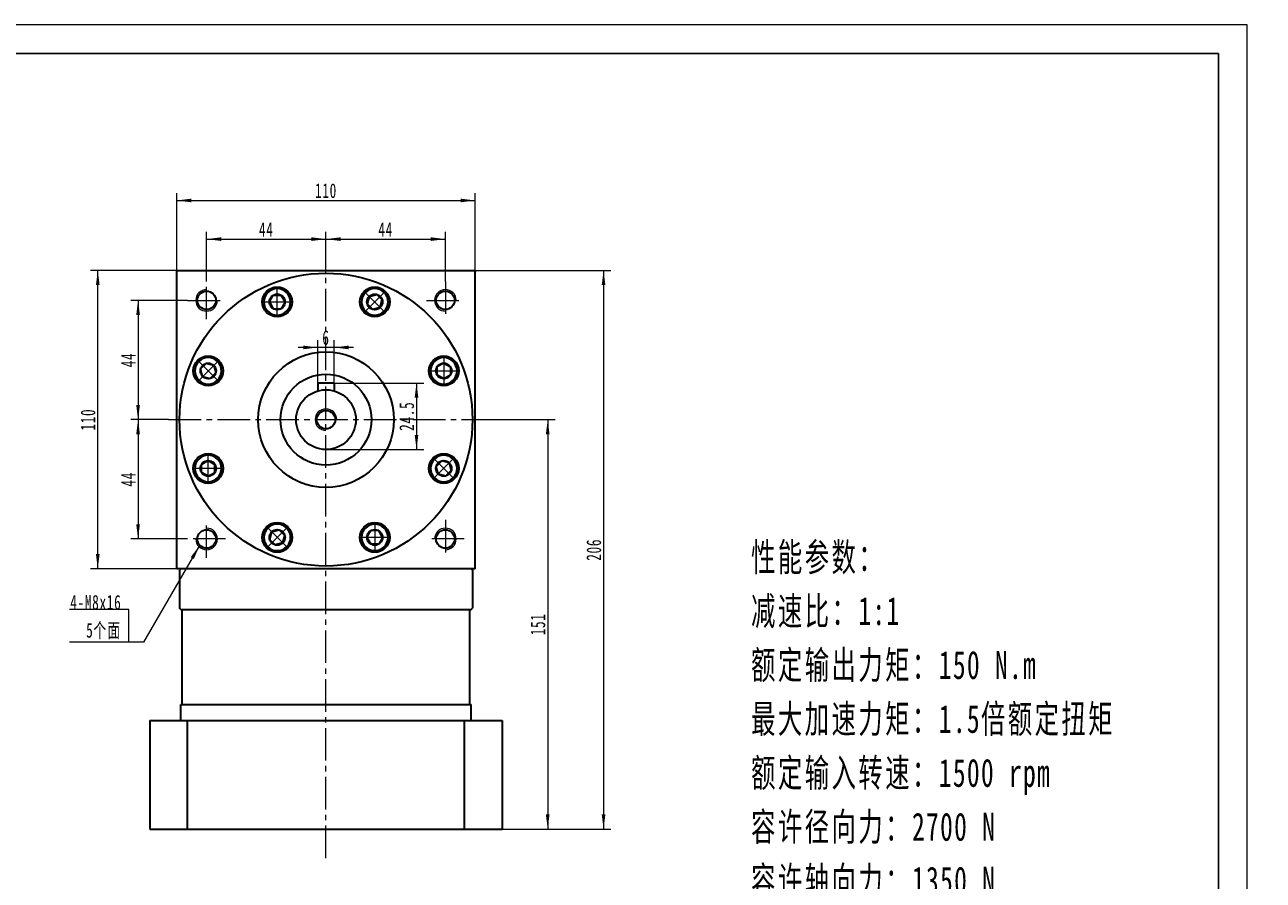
# Model space of a CAD drawing. Header units: millimetres. Extents: x -69 to 829, y -31 to 607.
# Tile 4 of 4: x 373 to 829, y 284 to 600. Entities that reach past the tile are written whole.
import ezdxf

# ---------------------------------------------------------------- set-up
doc = ezdxf.new("R2010")
doc.units = ezdxf.units.MM
doc.set_wipeout_variables(frame=1)
doc.linetypes.add('点画线', pattern=[18, 12, -2, 2, -2])
doc.layers.get('0').update_dxf_attribs({"lineweight": 35})
for name, color, linetype, lineweight in [('中心线层', 1, '点画线', 18), ('图框_外框线', 7, 'Continuous', 18), ('尺寸线层', 3, 'Continuous', 18), ('粗实线层', 7, 'Continuous', 35)]:
    doc.layers.add(name, color=color, linetype=linetype, lineweight=lineweight)
doc.styles.add('标准', font='txt', dxfattribs={"width": 0.667})
doc.dimstyles.new('a4-1-1', dxfattribs={"dimtxt": 3, "dimasz": 3, "dimexe": 1.5, "dimexo": 0, "dimgap": 0.5, "dimtad": 1, "dimdec": 3, "dimdsep": 46, "dimtxsty": '标准', "dimblk": '_CAXARROW', "dimcen": 0, "dimdle": 4, "dimazin": 2, "dimtfac": 0.707107, "dimtdec": 3, "dimtix": 1, "dimtmove": 2, "dimatfit": 3, "dimfxl": 1, "dimfrac": 2, "dimtolj": 1, "dimtzin": 0, "dimarcsym": 1})

# ---------------------------------------------------------------- blocks, each defined once
blk = doc.blocks.new('*X16')
at = {"layer": '尺寸线层', "linetype": 'Continuous', "transparency": 16777216}
for points in [[(428.87, 534.79), (434.27, 535.46), (434.27, 534.11)], [(538.87, 534.79), (533.47, 535.46), (533.47, 534.11)]]:
    blk.add_hatch(color=0, dxfattribs=at).paths.add_polyline_path(points, flags=0)
at = {"layer": '尺寸线层', "color": 0, "linetype": 'Continuous', "transparency": 16777216}
for p, q in [((428.87, 508.96), (428.87, 537.49)), ((428.87, 534.79), (538.87, 534.79)), ((538.87, 508.96), (538.87, 537.49))]:
    blk.add_line(p, q, dxfattribs=at)
at = {"layer": '尺寸线层', "color": 0, "transparency": 16777216, "insert": (483.87, 538.37), "char_height": 5.4, "width": 14.3527, "attachment_point": 5, "line_spacing_factor": 1.15057, "style": '标准'}
blk.add_mtext('\\T1.1;110', dxfattribs=at)
blk = doc.blocks.new('_CAXARROW')
blk.add_hatch(color=0).paths.add_polyline_path([(0, 0), (-1, 0.125), (-1, -0.125)], flags=0)
blk = doc.blocks.new('*X17')
at = {"layer": '尺寸线层', "linetype": 'Continuous', "transparency": 16777216}
for points in [[(399.74, 508.96), (399.07, 503.56), (400.42, 503.56)], [(399.74, 398.96), (399.07, 404.36), (400.42, 404.36)]]:
    blk.add_hatch(color=0, dxfattribs=at).paths.add_polyline_path(points, flags=0)
at = {"layer": '尺寸线层', "color": 0, "linetype": 'Continuous', "transparency": 16777216}
for p, q in [((428.87, 508.96), (397.04, 508.96)), ((399.74, 398.96), (399.74, 508.96)), ((428.87, 398.96), (397.04, 398.96))]:
    blk.add_line(p, q, dxfattribs=at)
at = {"layer": '尺寸线层', "color": 0, "transparency": 16777216, "insert": (396.16, 453.96), "char_height": 5.4, "width": 14.3527, "attachment_point": 5, "rotation": 90, "line_spacing_factor": 1.15057, "style": '标准'}
blk.add_mtext('\\T1.1;110', dxfattribs=at)
blk = doc.blocks.new('*X18')
at = {"layer": '尺寸线层', "linetype": 'Continuous', "transparency": 16777216}
for points in [[(414.59, 497.96), (415.27, 492.56), (413.92, 492.56)], [(414.59, 453.96), (415.27, 459.36), (413.92, 459.36)]]:
    blk.add_hatch(color=0, dxfattribs=at).paths.add_polyline_path(points, flags=0)
at = {"layer": '尺寸线层', "color": 0, "linetype": 'Continuous', "transparency": 16777216}
for p, q in [((432.87, 497.96), (411.89, 497.96)), ((414.59, 497.96), (414.59, 453.96)), ((425.87, 453.96), (411.89, 453.96))]:
    blk.add_line(p, q, dxfattribs=at)
at = {"layer": '尺寸线层', "color": 0, "transparency": 16777216, "insert": (411.02, 475.96), "char_height": 5.4, "width": 10.8, "attachment_point": 5, "rotation": 90, "line_spacing_factor": 1.15057, "style": '标准'}
blk.add_mtext('\\T1.1;44', dxfattribs=at)
blk = doc.blocks.new('*X19')
at = {"layer": '尺寸线层', "linetype": 'Continuous', "transparency": 16777216}
for points in [[(414.59, 453.96), (415.27, 448.56), (413.92, 448.56)], [(414.59, 409.96), (415.27, 415.36), (413.92, 415.36)]]:
    blk.add_hatch(color=0, dxfattribs=at).paths.add_polyline_path(points, flags=0)
at = {"layer": '尺寸线层', "color": 0, "linetype": 'Continuous', "transparency": 16777216}
for p, q in [((425.87, 453.96), (411.89, 453.96)), ((414.59, 453.96), (414.59, 409.96)), ((432.87, 409.96), (411.89, 409.96))]:
    blk.add_line(p, q, dxfattribs=at)
at = {"layer": '尺寸线层', "color": 0, "transparency": 16777216, "insert": (411.02, 431.96), "char_height": 5.4, "width": 10.8, "attachment_point": 5, "rotation": 90, "line_spacing_factor": 1.15057, "style": '标准'}
blk.add_mtext('\\T1.1;44', dxfattribs=at)
blk = doc.blocks.new('*X20')
at = {"layer": '尺寸线层', "linetype": 'Continuous', "transparency": 16777216}
for points in [[(439.87, 520.53), (445.27, 521.21), (445.27, 519.86)], [(483.87, 520.53), (478.47, 521.21), (478.47, 519.86)]]:
    blk.add_hatch(color=0, dxfattribs=at).paths.add_polyline_path(points, flags=0)
at = {"layer": '尺寸线层', "color": 0, "linetype": 'Continuous', "transparency": 16777216}
for p, q in [((439.87, 504.96), (439.87, 523.23)), ((439.87, 520.53), (483.87, 520.53)), ((483.87, 511.95), (483.87, 523.23))]:
    blk.add_line(p, q, dxfattribs=at)
at = {"layer": '尺寸线层', "color": 0, "transparency": 16777216, "insert": (461.87, 524.1), "char_height": 5.4, "width": 10.8, "attachment_point": 5, "line_spacing_factor": 1.15057, "style": '标准'}
blk.add_mtext('\\T1.1;44', dxfattribs=at)
blk = doc.blocks.new('*X21')
at = {"layer": '尺寸线层', "linetype": 'Continuous', "transparency": 16777216}
for points in [[(483.87, 520.53), (489.27, 521.21), (489.27, 519.86)], [(527.87, 520.53), (522.47, 521.21), (522.47, 519.86)]]:
    blk.add_hatch(color=0, dxfattribs=at).paths.add_polyline_path(points, flags=0)
at = {"layer": '尺寸线层', "color": 0, "linetype": 'Continuous', "transparency": 16777216}
for p, q in [((483.87, 511.95), (483.87, 523.23)), ((483.87, 520.53), (527.87, 520.53)), ((527.87, 504.96), (527.87, 523.23))]:
    blk.add_line(p, q, dxfattribs=at)
at = {"layer": '尺寸线层', "color": 0, "transparency": 16777216, "insert": (505.87, 524.1), "char_height": 5.4, "width": 10.8, "attachment_point": 5, "line_spacing_factor": 1.15057, "style": '标准'}
blk.add_mtext('\\T1.1;44', dxfattribs=at)
blk = doc.blocks.new('*X22')
at = {"layer": '尺寸线层', "linetype": 'Continuous', "transparency": 16777216}
for points in [[(565.61, 453.96), (566.28, 448.56), (564.93, 448.56)], [(565.61, 302.96), (566.28, 308.36), (564.93, 308.36)]]:
    blk.add_hatch(color=0, dxfattribs=at).paths.add_polyline_path(points, flags=0)
at = {"layer": '尺寸线层', "color": 0, "linetype": 'Continuous', "transparency": 16777216}
for p, q in [((541.87, 453.96), (568.31, 453.96)), ((565.61, 453.96), (565.61, 302.96)), ((548.87, 302.96), (568.31, 302.96))]:
    blk.add_line(p, q, dxfattribs=at)
at = {"layer": '尺寸线层', "color": 0, "transparency": 16777216, "insert": (562.02, 378.46), "char_height": 5.4, "width": 13.7686, "attachment_point": 5, "rotation": 90, "line_spacing_factor": 1.15057, "style": '标准'}
blk.add_mtext('\\T1.1;151', dxfattribs=at)
blk = doc.blocks.new('*X23')
at = {"layer": '尺寸线层', "linetype": 'Continuous', "transparency": 16777216}
for points in [[(586.2, 508.96), (586.87, 503.56), (585.52, 503.56)], [(586.2, 302.96), (586.87, 308.36), (585.52, 308.36)]]:
    blk.add_hatch(color=0, dxfattribs=at).paths.add_polyline_path(points, flags=0)
at = {"layer": '尺寸线层', "color": 0, "linetype": 'Continuous', "transparency": 16777216}
for p, q in [((538.87, 508.96), (588.9, 508.96)), ((586.2, 508.96), (586.2, 302.96)), ((548.87, 302.96), (588.9, 302.96))]:
    blk.add_line(p, q, dxfattribs=at)
at = {"layer": '尺寸线层', "color": 0, "transparency": 16777216, "insert": (582.63, 405.96), "char_height": 5.4, "width": 14.2748, "attachment_point": 5, "rotation": 90, "line_spacing_factor": 1.15057, "style": '标准'}
blk.add_mtext('\\T1.1;206', dxfattribs=at)
blk = doc.blocks.new('*X24')
at = {"layer": '中心线层', "linetype": '点画线', "lineweight": 18}
for p, q in [((0, -5.64), (0, 5.64)), ((-5.64, 0), (5.64, 0))]:
    blk.add_line(p, q, dxfattribs=at)
at = {"layer": '粗实线层'}
for p, q in [((-2.89, 0), (-1.44, 2.5)), ((-2.89, 0), (-1.44, -2.5)), ((-1.44, 2.5), (1.44, 2.5)), ((2.89, 0), (1.44, 2.5)), ((2.89, 0), (1.44, 2.5)), ((2.89, 0), (1.44, -2.5)), ((-1.44, -2.5), (1.44, -2.5))]:
    blk.add_line(p, q, dxfattribs=at)
blk.add_circle((0, 0), 2.89, dxfattribs=at)
for start, end in [(0, 180), (180, 360)]:
    blk.add_arc((0, 0), 4.89, start, end, dxfattribs=at)
blk = doc.blocks.new('*X25')
at = {"layer": '尺寸线层', "linetype": 'Continuous', "transparency": 16777216}
for points in [[(517.24, 467.46), (517.92, 462.06), (516.57, 462.06)], [(517.24, 442.96), (517.92, 448.36), (516.57, 448.36)]]:
    blk.add_hatch(color=0, dxfattribs=at).paths.add_polyline_path(points, flags=0)
at = {"layer": '尺寸线层', "color": 0, "linetype": 'Continuous', "transparency": 16777216}
for p, q in [((486.87, 467.46), (519.94, 467.46)), ((517.24, 467.46), (517.24, 442.96)), ((483.87, 442.96), (519.94, 442.96))]:
    blk.add_line(p, q, dxfattribs=at)
at = {"layer": '尺寸线层', "color": 0, "transparency": 16777216, "insert": (513.67, 455.21), "char_height": 5.4, "width": 19.7184, "attachment_point": 5, "rotation": 90, "line_spacing_factor": 1.15057, "style": '标准'}
blk.add_mtext('\\T1.1;24.5', dxfattribs=at)
blk = doc.blocks.new('*X26')
at = {"layer": '尺寸线层', "linetype": 'Continuous', "transparency": 16777216}
for points in [[(480.87, 480.59), (475.47, 479.92), (475.47, 481.27)], [(486.87, 480.59), (492.27, 479.92), (492.27, 481.27)]]:
    blk.add_hatch(color=0, dxfattribs=at).paths.add_polyline_path(points, flags=0)
at = {"layer": '尺寸线层', "color": 0, "linetype": 'Continuous', "transparency": 16777216}
for p, q in [((494.07, 480.59), (473.67, 480.59)), ((480.87, 467.46), (480.87, 483.29)), ((486.87, 467.46), (486.87, 483.29))]:
    blk.add_line(p, q, dxfattribs=at)
at = {"layer": '尺寸线层', "color": 0, "transparency": 16777216, "insert": (483.87, 484.16), "char_height": 5.4, "width": 10.8, "attachment_point": 5, "line_spacing_factor": 1.15057, "style": '标准'}
blk.add_mtext('\\T1.1;6', dxfattribs=at)
blk = doc.blocks.new('*X33')
at = {"layer": '尺寸线层', "linetype": 'Continuous'}
blk.add_hatch(color=0, dxfattribs=at).paths.add_polyline_path([(26.13, 35.68), (24, 30.67), (22.84, 31.35)], flags=0)
at = {"layer": '尺寸线层', "color": 0, "linetype": 'Continuous'}
blk.add_line((26.13, 35.68), (5.4, 0), dxfattribs=at)
at = {"layer": '尺寸线层', "color": 0}
for p, q in [((0, 12.11), (-21.83, 12.11)), ((0, 0), (0, 12.11)), ((0, 0), (-21.83, 0)), ((5.4, 0), (0, 0))]:
    blk.add_line(p, q, dxfattribs=at)
at = {"layer": '尺寸线层', "color": 0, "insert": (-2.7, 1.08), "char_height": 5.4, "width": 36.2438, "attachment_point": 9, "line_spacing_factor": 1.15057, "style": '标准'}
blk.add_mtext('\\T1.1;4-M8x16\\P5个面', dxfattribs=at)

msp = doc.modelspace()

# ---------------------------------------------------------------- linework, layer by layer
at = {"layer": '中心线层'}
for p, q in [((483.8717, 292.239), (483.8717, 511.954)), ((439.8717, 490.9588), (439.8717, 504.9588)), ((527.8717, 504.9588), (527.8717, 490.9588)), ((432.8717, 497.9588), (446.8717, 497.9588)), ((520.8717, 497.9588), (534.8717, 497.9588)), ((425.8717, 453.9588), (541.8717, 453.9588)), ((439.8717, 402.9588), (439.8717, 416.9588)), ((527.8717, 416.9588), (527.8717, 402.9588)), ((446.8717, 409.9588), (432.8717, 409.9588)), ((534.8717, 409.9588), (520.8717, 409.9588))]:
    msp.add_line(p, q, dxfattribs=at)
at = {"layer": '粗实线层'}
for p, q in [((486.8717, 467.4588), (480.8717, 467.4588)), ((480.8717, 467.4588), (480.8717, 464.5419)), ((486.8717, 467.4588), (486.8717, 464.5419)), ((430.3717, 398.9588), (429.8717, 398.4588)), ((429.8717, 398.4588), (429.8717, 384.4588)), ((537.3717, 398.9588), (537.8717, 398.4588)), ((537.8717, 398.4588), (537.8717, 384.4588)), ((430.3717, 383.9588), (429.8717, 384.4588)), ((430.3717, 383.9588), (537.3717, 383.9588)), ((430.8717, 348.9588), (430.8717, 383.9588)), ((536.8717, 348.9588), (536.8717, 383.9588)), ((537.3717, 383.9588), (537.8717, 384.4588)), ((430.3717, 348.9588), (537.3717, 348.9588)), ((430.3717, 342.9588), (430.3717, 348.9588)), ((537.3717, 342.9588), (537.3717, 348.9588)), ((418.8717, 342.9588), (418.8717, 302.9588)), ((418.8717, 342.9588), (548.8717, 342.9588)), ((432.8236, 302.9588), (432.8236, 342.9588)), ((534.9197, 302.9588), (534.9197, 342.9588)), ((548.8717, 342.9588), (548.8717, 302.9588)), ((418.8717, 302.9588), (548.8717, 302.9588))]:
    msp.add_line(p, q, dxfattribs=at)
for points in [[(428.8717, 398.9588), (428.8717, 508.9588)], [(428.8717, 508.3588), (428.8717, 508.9588), (538.8717, 508.9588), (538.8717, 508.3588)], [(538.8717, 398.9588), (538.8717, 508.9588)], [(538.8717, 398.9588), (428.8717, 398.9588)]]:
    msp.add_lwpolyline(points, dxfattribs=at)
for centre, radius in [((483.8717, 453.9588), 54), ((465.8856, 497.3812), 5.5), ((501.8578, 497.3812), 5.5), ((439.8717, 497.9588), 3.4), ((527.8717, 497.9588), 3.4), ((440.4493, 471.945), 5.5), ((483.8717, 453.9588), 25), ((527.294, 471.945), 5.5), ((483.8717, 453.9588), 16.75), ((483.8717, 453.9588), 11), ((483.8717, 453.9588), 3.4), ((440.4493, 435.9727), 5.5), ((527.294, 435.9727), 5.5), ((465.8856, 410.5365), 5.5), ((501.8578, 410.5365), 5.5), ((439.8717, 409.9588), 3.4), ((527.8717, 409.9588), 3.4)]:
    msp.add_circle(centre, radius, dxfattribs=at)
at = {"layer": '粗实线层', "lineweight": 18}
for centre, start, end in [((439.8717, 497.9588), 90, 360), ((527.8717, 497.9588), 0, 270), ((483.8717, 453.9588), 0, 270), ((439.8717, 409.9588), 180, 90), ((527.8717, 409.9588), 270, 180)]:
    msp.add_arc(centre, 4, start, end, dxfattribs=at)

# ---------------------------------------------------------------- block references
at = {"layer": '尺寸线层'}
msp.add_blockref('*X33', (411.1555, 371.893), dxfattribs=at)

# ---------------------------------------------------------------- texts
at = {"layer": '尺寸线层', "insert": (640.5718, 408.4607), "char_height": 7.2576, "width": 140.195535, "attachment_point": 1, "line_spacing_factor": 1.15057, "style": '标准'}
msp.add_mtext('\\T1.1;{\\H1.42857x;性能参数：\\P减速比：1:1\\P额定输出力矩：150 N.m\\P最大加速力矩：1.5倍额定扭矩\\P额定输入转速：1500 rpm\\P容许径向力：2700 N\\P容许轴向力：1350 N\\P回程间隙：≤6 arcmin\\P使用寿命：＞20000 h\\P使用温度：-10℃~80℃\\P}', dxfattribs=at)

# ---------------------------------------------------------------- dimensions: what is measured, and where the dimension line sits
at = {"layer": '尺寸线层'}
for base, p1, p2, picture, middle in [((538.8717, 534.7889), (428.8717, 508.9588), (538.8717, 508.9588), '*X16', (483.8717, 538.3738)), ((483.8717, 520.5329), (439.8717, 504.9588), (483.8717, 511.954), '*X20', (461.8717, 524.1027)), ((527.8717, 520.5329), (483.8717, 511.954), (527.8717, 504.9588), '*X21', (505.8717, 524.1027)), ((480.8717, 480.5922), (486.8717, 467.4588), (480.8717, 467.4588), '*X26', (483.8717, 484.1621))]:
    dim = msp.add_linear_dim(base=base, p1=p1, p2=p2, dimstyle='a4-1-1', override={"dimsah": 1, "dimtfill": 1, "dimtzin": 0}, dxfattribs=at)
    dim.commit()
    dim.dimension.update_dxf_attribs({"geometry": picture, "text_midpoint": middle})
for base, p1, p2, angle, picture, middle in [((399.7405, 508.9588), (428.8717, 398.9588), (428.8717, 508.9588), 90, '*X17', (396.1556, 453.9588)), ((586.1963, 302.9588), (538.8717, 508.9588), (548.8717, 302.9588), 270, '*X23', (582.6264, 405.9588)), ((414.5905, 453.9588), (432.8717, 497.9588), (425.8717, 453.9588), 270, '*X18', (411.0207, 475.9588)), ((517.2404, 442.9588), (486.8717, 467.4588), (483.8717, 442.9588), 270, '*X25', (513.6706, 455.2088)), ((414.5905, 409.9588), (425.8717, 453.9588), (432.8717, 409.9588), 270, '*X19', (411.0207, 431.9588)), ((565.6055, 302.9588), (541.8717, 453.9588), (548.8717, 302.9588), 270, '*X22', (562.0206, 378.4588))]:
    dim = msp.add_linear_dim(base=base, p1=p1, p2=p2, angle=angle, dimstyle='a4-1-1', override={"dimsah": 1, "dimtfill": 1, "dimtzin": 0}, dxfattribs=at)
    dim.commit()
    dim.dimension.update_dxf_attribs({"geometry": picture, "text_midpoint": middle})

# ---------------------------------------------------------------- next in the draw order: wipeouts: each hides what was drawn before it
for points in [[(470.7756, 497.3812), (470.7755, 497.4087), (470.7752, 497.4361), (470.7749, 497.4636), (470.7743, 497.4911), (470.7736, 497.5185), (470.7728, 497.546), (470.7718, 497.5735), (470.7706, 497.6009), (470.7693, 497.6284), (470.7678, 497.6558), (470.7662, 497.6832), (470.7644, 497.7107), (470.7625, 497.7381), (470.7604, 497.7655), (470.7582, 497.7928), (470.7558, 497.8202), (470.7533, 497.8476), (470.7506, 497.8749), (470.7477, 497.9022), (470.7447, 497.9296), (470.7416, 497.9569), (470.7382, 497.9841), (470.7348, 498.0114), (470.7312, 498.0386), (470.7274, 498.0658), (470.7235, 498.093), (470.7194, 498.1202), (470.7152, 498.1474), (470.7108, 498.1745), (470.7062, 498.2016), (470.7062, 498.2016), (470.6627, 498.4259), (470.6086, 498.648), (470.5443, 498.8673), (470.4697, 499.0833), (470.3852, 499.2957), (470.2908, 499.5038), (470.1869, 499.7073), (470.0735, 499.9058), (469.9509, 500.0987), (469.8195, 500.2857), (469.6795, 500.4663), (469.5312, 500.6402), (469.375, 500.807), (469.2111, 500.9663), (469.0399, 501.1178), (468.8619, 501.2611), (468.6774, 501.3959), (468.4868, 501.5219), (468.2904, 501.639), (468.0889, 501.7467), (467.8825, 501.8449), (467.6718, 501.9333), (467.4571, 502.0118), (467.239, 502.0801), (467.018, 502.1383), (466.7945, 502.186), (466.569, 502.2232), (466.342, 502.2498), (466.114, 502.2658), (465.8856, 502.2712), (465.8856, 502.2712), (465.6571, 502.2658), (465.4291, 502.2498), (465.2021, 502.2232), (464.9766, 502.186), (464.7531, 502.1383), (464.5321, 502.0801), (464.314, 502.0118), (464.0994, 501.9333), (463.8886, 501.8449), (463.6822, 501.7467), (463.4807, 501.639), (463.2844, 501.5219), (463.0937, 501.3959), (462.9092, 501.2611), (462.7312, 501.1178), (462.56, 500.9663), (462.3961, 500.807), (462.2399, 500.6402), (462.0916, 500.4663), (461.9516, 500.2857), (461.8202, 500.0987), (461.6977, 499.9058), (461.5843, 499.7073), (461.4803, 499.5038), (461.3859, 499.2957), (461.3014, 499.0833), (461.2268, 498.8673), (461.1625, 498.648), (461.1085, 498.4259), (461.0649, 498.2016), (461.0649, 498.2016), (461.0603, 498.1745), (461.056, 498.1474), (461.0517, 498.1202), (461.0476, 498.093), (461.0437, 498.0658), (461.04, 498.0386), (461.0363, 498.0114), (461.0329, 497.9841), (461.0296, 497.9569), (461.0264, 497.9296), (461.0234, 497.9022), (461.0205, 497.8749), (461.0179, 497.8476), (461.0153, 497.8202), (461.0129, 497.7928), (461.0107, 497.7655), (461.0086, 497.7381), (461.0067, 497.7107), (461.0049, 497.6832), (461.0033, 497.6558), (461.0018, 497.6284), (461.0005, 497.6009), (460.9993, 497.5735), (460.9983, 497.546), (460.9975, 497.5185), (460.9968, 497.4911), (460.9963, 497.4636), (460.9959, 497.4361), (460.9956, 497.4087), (460.9956, 497.3812), (460.9956, 497.3812), (461.0023, 497.1253), (461.0223, 496.87), (461.0558, 496.6162), (461.1024, 496.3645), (461.1622, 496.1156), (461.2349, 495.8701), (461.3204, 495.6288), (461.4183, 495.3922), (461.5285, 495.1612), (461.6507, 494.9362), (461.7845, 494.7179), (461.9295, 494.5069), (462.0853, 494.3038), (462.2516, 494.1091), (462.4278, 493.9234), (462.6135, 493.7472), (462.8082, 493.5809), (463.0113, 493.4251), (463.2223, 493.2801), (463.4406, 493.1463), (463.6655, 493.0242), (463.8966, 492.9139), (464.1331, 492.816), (464.3745, 492.7305), (464.6199, 492.6578), (464.8689, 492.598), (465.1206, 492.5514), (465.3744, 492.518), (465.6296, 492.4979), (465.8856, 492.4912), (465.8856, 492.4912), (466.1415, 492.4979), (466.3967, 492.518), (466.6505, 492.5514), (466.9022, 492.598), (467.1512, 492.6578), (467.3967, 492.7305), (467.638, 492.816), (467.8745, 492.9139), (468.1056, 493.0242), (468.3306, 493.1463), (468.5488, 493.2801), (468.7598, 493.4251), (468.9629, 493.5809), (469.1576, 493.7472), (469.3433, 493.9234), (469.5195, 494.1091), (469.6858, 494.3038), (469.8417, 494.5069), (469.9867, 494.7179), (470.1204, 494.9362), (470.2426, 495.1612), (470.3528, 495.3922), (470.4508, 495.6288), (470.5362, 495.8701), (470.6089, 496.1156), (470.6687, 496.3645), (470.7154, 496.6162), (470.7488, 496.87), (470.7689, 497.1253)], [(505.3156, 493.9234), (505.3349, 493.9429), (505.3542, 493.9625), (505.3733, 493.9822), (505.3924, 494.002), (505.4113, 494.0219), (505.4301, 494.0419), (505.4488, 494.0621), (505.4674, 494.0823), (505.4859, 494.1026), (505.5043, 494.1231), (505.5225, 494.1436), (505.5407, 494.1643), (505.5587, 494.185), (505.5766, 494.2058), (505.5944, 494.2268), (505.612, 494.2478), (505.6296, 494.269), (505.647, 494.2902), (505.6643, 494.3116), (505.6815, 494.333), (505.6986, 494.3545), (505.7155, 494.3762), (505.7323, 494.3979), (505.749, 494.4197), (505.7656, 494.4416), (505.7821, 494.4636), (505.7984, 494.4857), (505.8146, 494.5079), (505.8307, 494.5302), (505.8467, 494.5526), (505.8467, 494.5526), (505.9745, 494.742), (506.0933, 494.9372), (506.2028, 495.1378), (506.3029, 495.3433), (506.3933, 495.5532), (506.4737, 495.7671), (506.5441, 495.9845), (506.6043, 496.205), (506.654, 496.4281), (506.6933, 496.6532), (506.722, 496.88), (506.7402, 497.1078), (506.7476, 497.3362), (506.7444, 497.5647), (506.7304, 497.7928), (506.7059, 498.0201), (506.6707, 498.2459), (506.6251, 498.4698), (506.569, 498.6914), (506.5026, 498.9101), (506.4261, 499.1254), (506.3397, 499.337), (506.2434, 499.5443), (506.1375, 499.7468), (506.0223, 499.9442), (505.898, 500.136), (505.7649, 500.3217), (505.6232, 500.5011), (505.4733, 500.6736), (505.3156, 500.8389), (505.3156, 500.8389), (505.1502, 500.9967), (504.9777, 501.1466), (504.7983, 501.2883), (504.6126, 501.4214), (504.4208, 501.5457), (504.2234, 501.6609), (504.0209, 501.7668), (503.8136, 501.863), (503.602, 501.9495), (503.3867, 502.026), (503.168, 502.0924), (502.9464, 502.1485), (502.7225, 502.1941), (502.4967, 502.2293), (502.2695, 502.2538), (502.0413, 502.2677), (501.8128, 502.271), (501.5844, 502.2635), (501.3566, 502.2454), (501.1299, 502.2167), (500.9047, 502.1774), (500.6817, 502.1276), (500.4612, 502.0675), (500.2437, 501.9971), (500.0298, 501.9167), (499.8199, 501.8263), (499.6144, 501.7262), (499.4139, 501.6167), (499.2186, 501.4978), (499.0292, 501.37), (499.0292, 501.37), (499.0068, 501.3541), (498.9845, 501.338), (498.9623, 501.3218), (498.9402, 501.3055), (498.9182, 501.289), (498.8963, 501.2724), (498.8745, 501.2557), (498.8528, 501.2389), (498.8312, 501.222), (498.8096, 501.2049), (498.7882, 501.1877), (498.7668, 501.1704), (498.7456, 501.153), (498.7245, 501.1354), (498.7034, 501.1178), (498.6825, 501.1), (498.6616, 501.0821), (498.6409, 501.064), (498.6202, 501.0459), (498.5997, 501.0277), (498.5793, 501.0093), (498.5589, 500.9908), (498.5387, 500.9722), (498.5186, 500.9535), (498.4985, 500.9347), (498.4786, 500.9158), (498.4588, 500.8967), (498.4391, 500.8776), (498.4195, 500.8583), (498.4, 500.8389), (498.4, 500.8389), (498.2238, 500.6532), (498.0576, 500.4586), (497.9017, 500.2555), (497.7567, 500.0445), (497.6229, 499.8262), (497.5008, 499.6012), (497.3906, 499.3701), (497.2926, 499.1336), (497.2071, 498.8923), (497.1344, 498.6468), (497.0747, 498.3979), (497.028, 498.1461), (496.9946, 497.8923), (496.9745, 497.6371), (496.9678, 497.3812), (496.9745, 497.1253), (496.9946, 496.87), (497.028, 496.6162), (497.0747, 496.3645), (497.1344, 496.1156), (497.2071, 495.8701), (497.2926, 495.6288), (497.3906, 495.3922), (497.5008, 495.1612), (497.6229, 494.9362), (497.7567, 494.7179), (497.9017, 494.5069), (498.0576, 494.3038), (498.2238, 494.1091), (498.4, 493.9234), (498.4, 493.9234), (498.5858, 493.7472), (498.7804, 493.5809), (498.9835, 493.4251), (499.1945, 493.2801), (499.4128, 493.1463), (499.6378, 493.0242), (499.8689, 492.9139), (500.1054, 492.816), (500.3467, 492.7305), (500.5922, 492.6578), (500.8411, 492.598), (501.0928, 492.5514), (501.3467, 492.518), (501.6019, 492.4979), (501.8578, 492.4912), (502.1137, 492.4979), (502.3689, 492.518), (502.6228, 492.5514), (502.8745, 492.598), (503.1234, 492.6578), (503.3689, 492.7305), (503.6102, 492.816), (503.8467, 492.9139), (504.0778, 493.0242), (504.3028, 493.1463), (504.5211, 493.2801), (504.7321, 493.4251), (504.9352, 493.5809), (505.1298, 493.7472)], [(443.9071, 475.4027), (443.8876, 475.4221), (443.868, 475.4414), (443.8483, 475.4605), (443.8285, 475.4796), (443.8086, 475.4985), (443.7886, 475.5173), (443.7685, 475.536), (443.7482, 475.5546), (443.7279, 475.5731), (443.7075, 475.5914), (443.6869, 475.6097), (443.6663, 475.6278), (443.6455, 475.6459), (443.6247, 475.6638), (443.6037, 475.6815), (443.5827, 475.6992), (443.5615, 475.7167), (443.5403, 475.7342), (443.519, 475.7515), (443.4975, 475.7687), (443.476, 475.7857), (443.4544, 475.8027), (443.4326, 475.8195), (443.4108, 475.8362), (443.3889, 475.8528), (443.3669, 475.8692), (443.3448, 475.8856), (443.3226, 475.9018), (443.3003, 475.9179), (443.278, 475.9338), (443.278, 475.9338), (443.0885, 476.0616), (442.8933, 476.1804), (442.6927, 476.29), (442.4872, 476.3901), (442.2773, 476.4804), (442.0634, 476.5609), (441.846, 476.6313), (441.6255, 476.6914), (441.4024, 476.7412), (441.1773, 476.7805), (440.9506, 476.8092), (440.7227, 476.8273), (440.4943, 476.8348), (440.2658, 476.8315), (440.0377, 476.8176), (439.8105, 476.7931), (439.5846, 476.7579), (439.3607, 476.7122), (439.1391, 476.6562), (438.9205, 476.5898), (438.7051, 476.5133), (438.4935, 476.4268), (438.2863, 476.3305), (438.0837, 476.2247), (437.8863, 476.1095), (437.6946, 475.9852), (437.5088, 475.8521), (437.3295, 475.7104), (437.1569, 475.5605), (436.9916, 475.4027), (436.9916, 475.4027), (436.8338, 475.2374), (436.6839, 475.0649), (436.5423, 474.8855), (436.4091, 474.6997), (436.2848, 474.508), (436.1696, 474.3106), (436.0638, 474.108), (435.9675, 473.9008), (435.881, 473.6892), (435.8045, 473.4739), (435.7381, 473.2552), (435.6821, 473.0336), (435.6364, 472.8097), (435.6013, 472.5838), (435.5767, 472.3566), (435.5628, 472.1285), (435.5595, 471.9), (435.567, 471.6716), (435.5851, 471.4437), (435.6138, 471.217), (435.6531, 470.9919), (435.7029, 470.7688), (435.763, 470.5483), (435.8334, 470.3309), (435.9139, 470.117), (436.0042, 469.9071), (436.1043, 469.7016), (436.2139, 469.501), (436.3327, 469.3058), (436.4605, 469.1163), (436.4605, 469.1163), (436.4764, 469.094), (436.4925, 469.0717), (436.5087, 469.0495), (436.5251, 469.0274), (436.5415, 469.0054), (436.5581, 468.9835), (436.5748, 468.9617), (436.5916, 468.9399), (436.6086, 468.9183), (436.6256, 468.8968), (436.6428, 468.8754), (436.6601, 468.854), (436.6776, 468.8328), (436.6951, 468.8116), (436.7128, 468.7906), (436.7306, 468.7696), (436.7485, 468.7488), (436.7665, 468.728), (436.7846, 468.7074), (436.8029, 468.6869), (436.8212, 468.6664), (436.8397, 468.6461), (436.8583, 468.6259), (436.877, 468.6057), (436.8958, 468.5857), (436.9148, 468.5658), (436.9338, 468.546), (436.953, 468.5263), (436.9722, 468.5067), (436.9916, 468.4872), (436.9916, 468.4872), (437.1773, 468.311), (437.372, 468.1447), (437.5751, 467.9889), (437.7861, 467.8439), (438.0043, 467.7101), (438.2293, 467.5879), (438.4604, 467.4777), (438.6969, 467.3798), (438.9382, 467.2943), (439.1837, 467.2216), (439.4327, 467.1618), (439.6844, 467.1152), (439.9382, 467.0818), (440.1934, 467.0617), (440.4493, 467.055), (440.7053, 467.0617), (440.9605, 467.0818), (441.2143, 467.1152), (441.466, 467.1618), (441.715, 467.2216), (441.9604, 467.2943), (442.2018, 467.3798), (442.4383, 467.4777), (442.6694, 467.5879), (442.8943, 467.7101), (443.1126, 467.8439), (443.3236, 467.9889), (443.5267, 468.1447), (443.7214, 468.311), (443.9071, 468.4872), (443.9071, 468.4872), (444.0833, 468.6729), (444.2496, 468.8676), (444.4054, 469.0707), (444.5504, 469.2817), (444.6842, 469.5), (444.8064, 469.725), (444.9166, 469.956), (445.0146, 470.1925), (445.1, 470.4339), (445.1727, 470.6793), (445.2325, 470.9283), (445.2791, 471.18), (445.3126, 471.4338), (445.3326, 471.689), (445.3393, 471.945), (445.3326, 472.2009), (445.3126, 472.4561), (445.2791, 472.7099), (445.2325, 472.9617), (445.1727, 473.2106), (445.1, 473.4561), (445.0146, 473.6974), (444.9166, 473.9339), (444.8064, 474.165), (444.6842, 474.39), (444.5504, 474.6083), (444.4054, 474.8192), (444.2496, 475.0223), (444.0833, 475.217)], [(527.294, 467.055), (527.3215, 467.055), (527.349, 467.0553), (527.3764, 467.0557), (527.4039, 467.0562), (527.4314, 467.0569), (527.4588, 467.0577), (527.4863, 467.0587), (527.5138, 467.0599), (527.5412, 467.0612), (527.5686, 467.0627), (527.5961, 467.0643), (527.6235, 467.0661), (527.6509, 467.068), (527.6783, 467.0701), (527.7057, 467.0723), (527.7331, 467.0747), (527.7604, 467.0773), (527.7878, 467.08), (527.8151, 467.0828), (527.8424, 467.0858), (527.8697, 467.089), (527.897, 467.0923), (527.9242, 467.0957), (527.9515, 467.0994), (527.9787, 467.1031), (528.0059, 467.1071), (528.033, 467.1111), (528.0602, 467.1154), (528.0873, 467.1197), (528.1144, 467.1243), (528.1144, 467.1243), (528.3388, 467.1679), (528.5608, 467.2219), (528.7801, 467.2863), (528.9962, 467.3608), (529.2085, 467.4453), (529.4167, 467.5397), (529.6202, 467.6437), (529.8186, 467.7571), (530.0115, 467.8796), (530.1985, 468.011), (530.3791, 468.151), (530.553, 468.2993), (530.7198, 468.4556), (530.8791, 468.6194), (531.0306, 468.7906), (531.1739, 468.9686), (531.3087, 469.1531), (531.4348, 469.3438), (531.5518, 469.5401), (531.6595, 469.7417), (531.7577, 469.948), (531.8461, 470.1588), (531.9246, 470.3734), (531.993, 470.5915), (532.0511, 470.8125), (532.0988, 471.036), (532.136, 471.2615), (532.1627, 471.4885), (532.1787, 471.7165), (532.184, 471.945), (532.184, 471.945), (532.1787, 472.1734), (532.1627, 472.4014), (532.136, 472.6284), (532.0988, 472.8539), (532.0511, 473.0774), (531.993, 473.2984), (531.9246, 473.5165), (531.8461, 473.7312), (531.7577, 473.9419), (531.6595, 474.1483), (531.5518, 474.3498), (531.4348, 474.5462), (531.3087, 474.7368), (531.1739, 474.9213), (531.0306, 475.0994), (530.8791, 475.2705), (530.7198, 475.4344), (530.553, 475.5906), (530.3791, 475.7389), (530.1985, 475.8789), (530.0115, 476.0103), (529.8186, 476.1329), (529.6202, 476.2463), (529.4167, 476.3502), (529.2085, 476.4446), (528.9962, 476.5292), (528.7801, 476.6037), (528.5608, 476.668), (528.3388, 476.7221), (528.1144, 476.7657), (528.1144, 476.7657), (528.0873, 476.7702), (528.0602, 476.7746), (528.033, 476.7788), (528.0059, 476.7829), (527.9787, 476.7868), (527.9515, 476.7906), (527.9242, 476.7942), (527.897, 476.7977), (527.8697, 476.801), (527.8424, 476.8041), (527.8151, 476.8071), (527.7878, 476.81), (527.7604, 476.8127), (527.7331, 476.8152), (527.7057, 476.8176), (527.6783, 476.8198), (527.6509, 476.8219), (527.6235, 476.8239), (527.5961, 476.8256), (527.5686, 476.8273), (527.5412, 476.8287), (527.5138, 476.83), (527.4863, 476.8312), (527.4588, 476.8322), (527.4314, 476.833), (527.4039, 476.8337), (527.3764, 476.8343), (527.349, 476.8347), (527.3215, 476.8349), (527.294, 476.835), (527.294, 476.835), (527.0381, 476.8283), (526.7829, 476.8082), (526.5291, 476.7748), (526.2773, 476.7281), (526.0284, 476.6683), (525.7829, 476.5956), (525.5416, 476.5102), (525.3051, 476.4122), (525.074, 476.302), (524.849, 476.1798), (524.6307, 476.0461), (524.4197, 475.9011), (524.2166, 475.7452), (524.022, 475.5789), (523.8363, 475.4027), (523.66, 475.217), (523.4938, 475.0223), (523.3379, 474.8192), (523.1929, 474.6083), (523.0592, 474.39), (522.937, 474.165), (522.8268, 473.9339), (522.7288, 473.6974), (522.6434, 473.4561), (522.5706, 473.2106), (522.5109, 472.9617), (522.4642, 472.7099), (522.4308, 472.4561), (522.4107, 472.2009), (522.404, 471.945), (522.404, 471.945), (522.4107, 471.689), (522.4308, 471.4338), (522.4642, 471.18), (522.5109, 470.9283), (522.5706, 470.6793), (522.6434, 470.4339), (522.7288, 470.1925), (522.8268, 469.956), (522.937, 469.725), (523.0592, 469.5), (523.1929, 469.2817), (523.3379, 469.0707), (523.4938, 468.8676), (523.66, 468.6729), (523.8363, 468.4872), (524.022, 468.311), (524.2166, 468.1447), (524.4197, 467.9889), (524.6307, 467.8439), (524.849, 467.7101), (525.074, 467.5879), (525.3051, 467.4777), (525.5416, 467.3798), (525.7829, 467.2943), (526.0284, 467.2216), (526.2773, 467.1618), (526.5291, 467.1152), (526.7829, 467.0818), (527.0381, 467.0617)], [(440.4493, 440.8627), (440.4219, 440.8626), (440.3944, 440.8624), (440.3669, 440.862), (440.3394, 440.8615), (440.312, 440.8608), (440.2845, 440.8599), (440.2571, 440.8589), (440.2296, 440.8578), (440.2022, 440.8565), (440.1747, 440.855), (440.1473, 440.8534), (440.1199, 440.8516), (440.0925, 440.8497), (440.0651, 440.8476), (440.0377, 440.8454), (440.0103, 440.843), (439.9829, 440.8404), (439.9556, 440.8377), (439.9283, 440.8349), (439.901, 440.8319), (439.8737, 440.8287), (439.8464, 440.8254), (439.8191, 440.8219), (439.7919, 440.8183), (439.7647, 440.8146), (439.7375, 440.8106), (439.7103, 440.8066), (439.6832, 440.8023), (439.656, 440.7979), (439.6289, 440.7934), (439.6289, 440.7934), (439.4046, 440.7498), (439.1825, 440.6958), (438.9632, 440.6314), (438.7472, 440.5569), (438.5349, 440.4724), (438.3267, 440.378), (438.1232, 440.274), (437.9248, 440.1606), (437.7318, 440.0381), (437.5449, 439.9067), (437.3642, 439.7667), (437.1903, 439.6184), (437.0235, 439.4621), (436.8642, 439.2983), (436.7128, 439.1271), (436.5695, 438.9491), (436.4346, 438.7645), (436.3086, 438.5739), (436.1916, 438.3776), (436.0839, 438.176), (435.9857, 437.9697), (435.8972, 437.7589), (435.8188, 437.5443), (435.7504, 437.3262), (435.6923, 437.1052), (435.6446, 436.8817), (435.6073, 436.6562), (435.5807, 436.4292), (435.5647, 436.2012), (435.5593, 435.9727), (435.5593, 435.9727), (435.5647, 435.7442), (435.5807, 435.5163), (435.6073, 435.2893), (435.6446, 435.0638), (435.6923, 434.8403), (435.7504, 434.6193), (435.8188, 434.4012), (435.8972, 434.1865), (435.9857, 433.9758), (436.0839, 433.7694), (436.1916, 433.5678), (436.3086, 433.3715), (436.4346, 433.1809), (436.5695, 432.9964), (436.7128, 432.8183), (436.8642, 432.6472), (437.0235, 432.4833), (437.1903, 432.3271), (437.3642, 432.1788), (437.5449, 432.0388), (437.7318, 431.9073), (437.9248, 431.7848), (438.1232, 431.6714), (438.3267, 431.5674), (438.5349, 431.4731), (438.7472, 431.3885), (438.9632, 431.314), (439.1825, 431.2497), (439.4046, 431.1956), (439.6289, 431.152), (439.6289, 431.152), (439.656, 431.1475), (439.6832, 431.1431), (439.7103, 431.1389), (439.7375, 431.1348), (439.7647, 431.1309), (439.7919, 431.1271), (439.8191, 431.1235), (439.8464, 431.12), (439.8737, 431.1167), (439.901, 431.1136), (439.9283, 431.1106), (439.9556, 431.1077), (439.9829, 431.105), (440.0103, 431.1025), (440.0377, 431.1001), (440.0651, 431.0978), (440.0925, 431.0958), (440.1199, 431.0938), (440.1473, 431.0921), (440.1747, 431.0904), (440.2022, 431.089), (440.2296, 431.0877), (440.2571, 431.0865), (440.2845, 431.0855), (440.312, 431.0847), (440.3394, 431.084), (440.3669, 431.0834), (440.3944, 431.083), (440.4219, 431.0828), (440.4493, 431.0827), (440.4493, 431.0827), (440.7053, 431.0894), (440.9605, 431.1095), (441.2143, 431.1429), (441.466, 431.1896), (441.715, 431.2493), (441.9604, 431.3221), (442.2018, 431.4075), (442.4383, 431.5055), (442.6694, 431.6157), (442.8943, 431.7379), (443.1126, 431.8716), (443.3236, 432.0166), (443.5267, 432.1725), (443.7214, 432.3387), (443.9071, 432.515), (444.0833, 432.7007), (444.2496, 432.8953), (444.4054, 433.0985), (444.5504, 433.3094), (444.6842, 433.5277), (444.8064, 433.7527), (444.9166, 433.9838), (445.0146, 434.2203), (445.1, 434.4616), (445.1727, 434.7071), (445.2325, 434.956), (445.2791, 435.2078), (445.3126, 435.4616), (445.3326, 435.7168), (445.3393, 435.9727), (445.3393, 435.9727), (445.3326, 436.2286), (445.3126, 436.4839), (445.2791, 436.7377), (445.2325, 436.9894), (445.1727, 437.2384), (445.1, 437.4838), (445.0146, 437.7251), (444.9166, 437.9617), (444.8064, 438.1927), (444.6842, 438.4177), (444.5504, 438.636), (444.4054, 438.847), (444.2496, 439.0501), (444.0833, 439.2448), (443.9071, 439.4305), (443.7214, 439.6067), (443.5267, 439.773), (443.3236, 439.9288), (443.1126, 440.0738), (442.8943, 440.2076), (442.6694, 440.3297), (442.4383, 440.44), (442.2018, 440.5379), (441.9604, 440.6234), (441.715, 440.6961), (441.466, 440.7559), (441.2143, 440.8025), (440.9605, 440.8359), (440.7053, 440.856)], [(523.8363, 432.515), (523.8557, 432.4956), (523.8753, 432.4763), (523.895, 432.4572), (523.9148, 432.4381), (523.9348, 432.4192), (523.9548, 432.4004), (523.9749, 432.3817), (523.9951, 432.3631), (524.0155, 432.3446), (524.0359, 432.3262), (524.0565, 432.308), (524.0771, 432.2899), (524.0978, 432.2718), (524.1187, 432.2539), (524.1396, 432.2362), (524.1607, 432.2185), (524.1818, 432.2009), (524.2031, 432.1835), (524.2244, 432.1662), (524.2458, 432.149), (524.2674, 432.132), (524.289, 432.115), (524.3107, 432.0982), (524.3325, 432.0815), (524.3545, 432.0649), (524.3765, 432.0485), (524.3986, 432.0321), (524.4207, 432.0159), (524.443, 431.9998), (524.4654, 431.9839), (524.4654, 431.9839), (524.6549, 431.8561), (524.8501, 431.7372), (525.0506, 431.6277), (525.2561, 431.5276), (525.466, 431.4372), (525.6799, 431.3568), (525.8974, 431.2864), (526.1179, 431.2263), (526.3409, 431.1765), (526.5661, 431.1372), (526.7928, 431.1085), (527.0206, 431.0904), (527.249, 431.0829), (527.4776, 431.0862), (527.7057, 431.1001), (527.9329, 431.1246), (528.1587, 431.1598), (528.3827, 431.2054), (528.6042, 431.2615), (528.8229, 431.3279), (529.0383, 431.4044), (529.2498, 431.4909), (529.4571, 431.5872), (529.6596, 431.693), (529.857, 431.8082), (530.0488, 431.9325), (530.2346, 432.0656), (530.4139, 432.2073), (530.5864, 432.3572), (530.7518, 432.515), (530.7518, 432.515), (530.9096, 432.6803), (531.0594, 432.8528), (531.2011, 433.0322), (531.3342, 433.2179), (531.4585, 433.4097), (531.5737, 433.6071), (531.6796, 433.8097), (531.7759, 434.0169), (531.8624, 434.2285), (531.9389, 434.4438), (532.0052, 434.6625), (532.0613, 434.8841), (532.107, 435.108), (532.1421, 435.3338), (532.1667, 435.5611), (532.1806, 435.7892), (532.1838, 436.0177), (532.1764, 436.2461), (532.1583, 436.4739), (532.1295, 436.7007), (532.0902, 436.9258), (532.0405, 437.1489), (531.9803, 437.3694), (531.91, 437.5868), (531.8295, 437.8007), (531.7391, 438.0106), (531.6391, 438.2161), (531.5295, 438.4167), (531.4107, 438.6119), (531.2829, 438.8014), (531.2829, 438.8014), (531.2669, 438.8237), (531.2508, 438.846), (531.2346, 438.8682), (531.2183, 438.8903), (531.2018, 438.9123), (531.1853, 438.9342), (531.1686, 438.956), (531.1517, 438.9777), (531.1348, 438.9994), (531.1177, 439.0209), (531.1005, 439.0423), (531.0832, 439.0637), (531.0658, 439.0849), (531.0482, 439.1061), (531.0306, 439.1271), (531.0128, 439.1481), (530.9949, 439.1689), (530.9769, 439.1896), (530.9587, 439.2103), (530.9405, 439.2308), (530.9221, 439.2513), (530.9037, 439.2716), (530.8851, 439.2918), (530.8664, 439.312), (530.8475, 439.332), (530.8286, 439.3519), (530.8096, 439.3717), (530.7904, 439.3914), (530.7711, 439.411), (530.7518, 439.4305), (530.7518, 439.4305), (530.5661, 439.6067), (530.3714, 439.773), (530.1683, 439.9288), (529.9573, 440.0738), (529.739, 440.2076), (529.514, 440.3297), (529.283, 440.44), (529.0464, 440.5379), (528.8051, 440.6234), (528.5596, 440.6961), (528.3107, 440.7559), (528.059, 440.8025), (527.8052, 440.8359), (527.5499, 440.856), (527.294, 440.8627), (527.0381, 440.856), (526.7829, 440.8359), (526.5291, 440.8025), (526.2773, 440.7559), (526.0284, 440.6961), (525.7829, 440.6234), (525.5416, 440.5379), (525.3051, 440.44), (525.074, 440.3297), (524.849, 440.2076), (524.6307, 440.0738), (524.4197, 439.9288), (524.2166, 439.773), (524.022, 439.6067), (523.8363, 439.4305), (523.8363, 439.4305), (523.66, 439.2448), (523.4938, 439.0501), (523.3379, 438.847), (523.1929, 438.636), (523.0592, 438.4177), (522.937, 438.1927), (522.8268, 437.9617), (522.7288, 437.7251), (522.6434, 437.4838), (522.5706, 437.2384), (522.5109, 436.9894), (522.4642, 436.7377), (522.4308, 436.4839), (522.4107, 436.2286), (522.404, 435.9727), (522.4107, 435.7168), (522.4308, 435.4616), (522.4642, 435.2078), (522.5109, 434.956), (522.5706, 434.7071), (522.6434, 434.4616), (522.7288, 434.2203), (522.8268, 433.9838), (522.937, 433.7527), (523.0592, 433.5277), (523.1929, 433.3094), (523.3379, 433.0985), (523.4938, 432.8953), (523.66, 432.7007)], [(462.4278, 413.9943), (462.4084, 413.9748), (462.3892, 413.9552), (462.37, 413.9355), (462.351, 413.9157), (462.332, 413.8958), (462.3132, 413.8757), (462.2945, 413.8556), (462.2759, 413.8354), (462.2574, 413.8151), (462.2391, 413.7946), (462.2208, 413.7741), (462.2027, 413.7534), (462.1847, 413.7327), (462.1668, 413.7118), (462.149, 413.6909), (462.1313, 413.6699), (462.1138, 413.6487), (462.0964, 413.6275), (462.079, 413.6061), (462.0619, 413.5847), (462.0448, 413.5632), (462.0278, 413.5415), (462.011, 413.5198), (461.9943, 413.498), (461.9777, 413.4761), (461.9613, 413.4541), (461.945, 413.432), (461.9287, 413.4098), (461.9127, 413.3875), (461.8967, 413.3651), (461.8967, 413.3651), (461.7689, 413.1757), (461.6501, 412.9804), (461.5405, 412.7799), (461.4404, 412.5744), (461.3501, 412.3645), (461.2696, 412.1506), (461.1992, 411.9331), (461.1391, 411.7127), (461.0893, 411.4896), (461.05, 411.2645), (461.0213, 411.0377), (461.0032, 410.8099), (460.9958, 410.5815), (460.999, 410.353), (461.0129, 410.1248), (461.0375, 409.8976), (461.0726, 409.6718), (461.1183, 409.4479), (461.1744, 409.2263), (461.2407, 409.0076), (461.3172, 408.7923), (461.4037, 408.5807), (461.5, 408.3734), (461.6058, 408.1709), (461.721, 407.9735), (461.8453, 407.7817), (461.9785, 407.596), (462.1201, 407.4166), (462.27, 407.2441), (462.4278, 407.0788), (462.4278, 407.0788), (462.5931, 406.921), (462.7657, 406.7711), (462.945, 406.6294), (463.1308, 406.4963), (463.3226, 406.372), (463.5199, 406.2568), (463.7225, 406.1509), (463.9298, 406.0547), (464.1413, 405.9682), (464.3567, 405.8917), (464.5754, 405.8253), (464.7969, 405.7692), (465.0209, 405.7236), (465.2467, 405.6884), (465.4739, 405.6639), (465.702, 405.65), (465.9305, 405.6467), (466.159, 405.6542), (466.3868, 405.6723), (466.6135, 405.701), (466.8386, 405.7403), (467.0617, 405.7901), (467.2822, 405.8502), (467.4996, 405.9206), (467.7135, 406.001), (467.9235, 406.0914), (468.1289, 406.1915), (468.3295, 406.301), (468.5247, 406.4198), (468.7142, 406.5477), (468.7142, 406.5477), (468.7366, 406.5636), (468.7588, 406.5797), (468.781, 406.5959), (468.8031, 406.6122), (468.8251, 406.6287), (468.847, 406.6453), (468.8689, 406.662), (468.8906, 406.6788), (468.9122, 406.6957), (468.9337, 406.7128), (468.9552, 406.73), (468.9765, 406.7473), (468.9978, 406.7647), (469.0189, 406.7823), (469.0399, 406.7999), (469.0609, 406.8177), (469.0817, 406.8356), (469.1025, 406.8536), (469.1231, 406.8718), (469.1437, 406.89), (469.1641, 406.9084), (469.1844, 406.9269), (469.2047, 406.9455), (469.2248, 406.9642), (469.2448, 406.983), (469.2647, 407.0019), (469.2845, 407.021), (469.3042, 407.0401), (469.3238, 407.0594), (469.3433, 407.0788), (469.3433, 407.0788), (469.5195, 407.2645), (469.6858, 407.4591), (469.8417, 407.6622), (469.9867, 407.8732), (470.1204, 408.0915), (470.2426, 408.3165), (470.3528, 408.5476), (470.4508, 408.7841), (470.5362, 409.0254), (470.6089, 409.2709), (470.6687, 409.5198), (470.7154, 409.7715), (470.7488, 410.0254), (470.7689, 410.2806), (470.7756, 410.5365), (470.7689, 410.7924), (470.7488, 411.0477), (470.7154, 411.3015), (470.6687, 411.5532), (470.6089, 411.8021), (470.5362, 412.0476), (470.4508, 412.2889), (470.3528, 412.5255), (470.2426, 412.7565), (470.1204, 412.9815), (469.9867, 413.1998), (469.8417, 413.4108), (469.6858, 413.6139), (469.5195, 413.8086), (469.3433, 413.9943), (469.3433, 413.9943), (469.1576, 414.1705), (468.9629, 414.3368), (468.7598, 414.4926), (468.5488, 414.6376), (468.3306, 414.7714), (468.1056, 414.8935), (467.8745, 415.0037), (467.638, 415.1017), (467.3967, 415.1872), (467.1512, 415.2599), (466.9022, 415.3197), (466.6505, 415.3663), (466.3967, 415.3997), (466.1415, 415.4198), (465.8856, 415.4265), (465.6296, 415.4198), (465.3744, 415.3997), (465.1206, 415.3663), (464.8689, 415.3197), (464.6199, 415.2599), (464.3745, 415.1872), (464.1331, 415.1017), (463.8966, 415.0037), (463.6655, 414.8935), (463.4406, 414.7714), (463.2223, 414.6376), (463.0113, 414.4926), (462.8082, 414.3368), (462.6135, 414.1705)], [(496.9678, 410.5365), (496.9679, 410.509), (496.9681, 410.4816), (496.9685, 410.4541), (496.969, 410.4266), (496.9697, 410.3991), (496.9706, 410.3717), (496.9716, 410.3442), (496.9727, 410.3168), (496.9741, 410.2893), (496.9755, 410.2619), (496.9771, 410.2345), (496.9789, 410.207), (496.9808, 410.1796), (496.9829, 410.1522), (496.9852, 410.1248), (496.9875, 410.0975), (496.9901, 410.0701), (496.9928, 410.0428), (496.9956, 410.0154), (496.9986, 409.9881), (497.0018, 409.9608), (497.0051, 409.9336), (497.0086, 409.9063), (497.0122, 409.8791), (497.016, 409.8519), (497.0199, 409.8247), (497.024, 409.7975), (497.0282, 409.7703), (497.0326, 409.7432), (497.0371, 409.7161), (497.0371, 409.7161), (497.0807, 409.4918), (497.1347, 409.2697), (497.1991, 409.0504), (497.2736, 408.8344), (497.3582, 408.622), (497.4525, 408.4139), (497.5565, 408.2104), (497.6699, 408.0119), (497.7924, 407.819), (497.9238, 407.632), (498.0638, 407.4514), (498.2121, 407.2775), (498.3684, 407.1107), (498.5323, 406.9514), (498.7034, 406.7999), (498.8814, 406.6566), (499.066, 406.5218), (499.2566, 406.3957), (499.4529, 406.2787), (499.6545, 406.171), (499.8609, 406.0728), (500.0716, 405.9844), (500.2863, 405.9059), (500.5043, 405.8376), (500.7254, 405.7794), (500.9489, 405.7317), (501.1744, 405.6945), (501.4013, 405.6679), (501.6293, 405.6518), (501.8578, 405.6465), (501.8578, 405.6465), (502.0863, 405.6518), (502.3143, 405.6679), (502.5412, 405.6945), (502.7667, 405.7317), (502.9902, 405.7794), (503.2113, 405.8376), (503.4294, 405.9059), (503.644, 405.9844), (503.8547, 406.0728), (504.0611, 406.171), (504.2627, 406.2787), (504.459, 406.3957), (504.6496, 406.5218), (504.8342, 406.6566), (505.0122, 406.7999), (505.1833, 406.9514), (505.3472, 407.1107), (505.5035, 407.2775), (505.6518, 407.4514), (505.7918, 407.632), (505.9232, 407.819), (506.0457, 408.0119), (506.1591, 408.2104), (506.2631, 408.4139), (506.3574, 408.622), (506.442, 408.8344), (506.5165, 409.0504), (506.5809, 409.2697), (506.6349, 409.4918), (506.6785, 409.7161), (506.6785, 409.7161), (506.683, 409.7432), (506.6874, 409.7703), (506.6916, 409.7975), (506.6957, 409.8247), (506.6996, 409.8519), (506.7034, 409.8791), (506.707, 409.9063), (506.7105, 409.9336), (506.7138, 409.9608), (506.717, 409.9881), (506.72, 410.0154), (506.7228, 410.0428), (506.7255, 410.0701), (506.7281, 410.0975), (506.7304, 410.1248), (506.7327, 410.1522), (506.7348, 410.1796), (506.7367, 410.207), (506.7385, 410.2345), (506.7401, 410.2619), (506.7415, 410.2893), (506.7429, 410.3168), (506.744, 410.3442), (506.745, 410.3717), (506.7459, 410.3991), (506.7466, 410.4266), (506.7471, 410.4541), (506.7475, 410.4816), (506.7477, 410.509), (506.7478, 410.5365), (506.7478, 410.5365), (506.7411, 410.7924), (506.721, 411.0477), (506.6876, 411.3015), (506.6409, 411.5532), (506.5812, 411.8021), (506.5085, 412.0476), (506.423, 412.2889), (506.325, 412.5255), (506.2148, 412.7565), (506.0927, 412.9815), (505.9589, 413.1998), (505.8139, 413.4108), (505.658, 413.6139), (505.4918, 413.8086), (505.3156, 413.9943), (505.1298, 414.1705), (504.9352, 414.3368), (504.7321, 414.4926), (504.5211, 414.6376), (504.3028, 414.7714), (504.0778, 414.8935), (503.8467, 415.0037), (503.6102, 415.1017), (503.3689, 415.1872), (503.1234, 415.2599), (502.8745, 415.3197), (502.6228, 415.3663), (502.3689, 415.3997), (502.1137, 415.4198), (501.8578, 415.4265), (501.8578, 415.4265), (501.6019, 415.4198), (501.3467, 415.3997), (501.0928, 415.3663), (500.8411, 415.3197), (500.5922, 415.2599), (500.3467, 415.1872), (500.1054, 415.1017), (499.8689, 415.0037), (499.6378, 414.8935), (499.4128, 414.7714), (499.1945, 414.6376), (498.9835, 414.4926), (498.7804, 414.3368), (498.5858, 414.1705), (498.4, 413.9943), (498.2238, 413.8086), (498.0576, 413.6139), (497.9017, 413.4108), (497.7567, 413.1998), (497.6229, 412.9815), (497.5008, 412.7565), (497.3906, 412.5255), (497.2926, 412.2889), (497.2071, 412.0476), (497.1344, 411.8021), (497.0747, 411.5532), (497.028, 411.3015), (496.9946, 411.0477), (496.9745, 410.7924)]]:
    msp.add_wipeout(points).dxf.layer = '粗实线层'

# ---------------------------------------------------------------- next in the draw order: linework, layer by layer
at = {"layer": '图框_外框线', "color": 3}
msp.add_lwpolyline([(-68.7858, -31.3883), (823.5122, -31.3883), (823.5122, 599.5938), (-68.7858, 599.5938)], close=True, dxfattribs=at)
at = {"layer": '图框_外框线', "color": 3, "lineweight": 25}
msp.add_lwpolyline([(-15.6728, -20.7658), (812.8896, -20.7658), (812.8896, 588.9712), (-15.6728, 588.9712)], close=True, dxfattribs=at)

# ---------------------------------------------------------------- next in the draw order: block references
at = {"layer": '粗实线层'}
msp.add_blockref('*X24', (465.8856, 497.3812), dxfattribs=at)
for p, rotation in [((501.8578, 497.3812), 315.0000000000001), ((440.4493, 471.945), 45.00000000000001), ((527.294, 471.945), 270), ((527.294, 435.9727), 225.0000000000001), ((440.4493, 435.9727), 90), ((465.8856, 410.5365), 135.0000000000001), ((501.8578, 410.5365), 180)]:
    msp.add_blockref('*X24', p, dxfattribs=dict(at, rotation=rotation))

doc.saveas('drawing.dxf')
